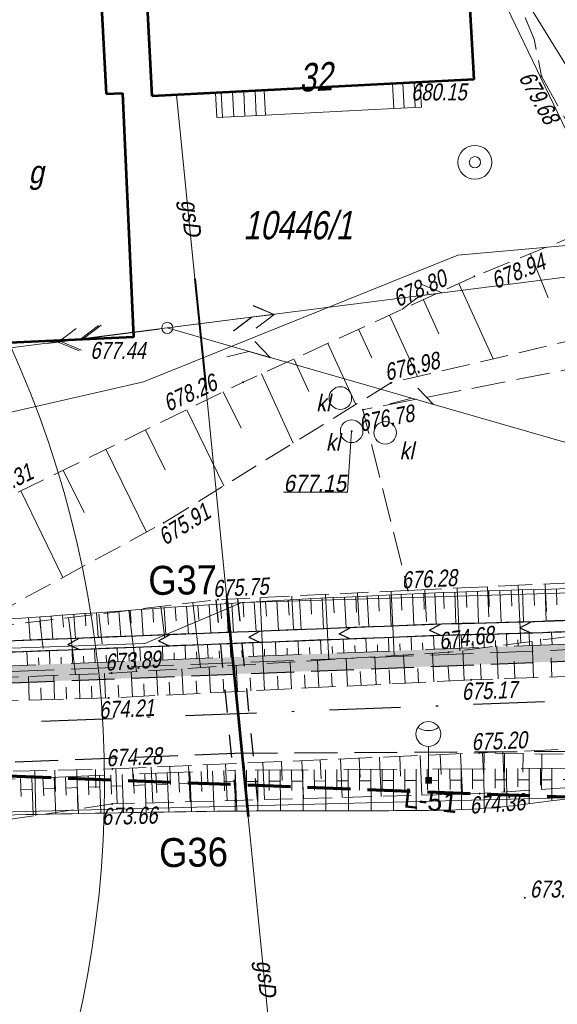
# Model space of a CAD drawing. Header units: metres. Extents: x 7168 to 12828, y 1523 to 3619.
# Tile 43 of 133: x 8718 to 8742, y 3457 to 3501. Entities that reach past the tile are written whole.
import ezdxf

# ---------------------------------------------------------------- set-up
doc = ezdxf.new("R2010")
doc.units = ezdxf.units.M
for name, pattern in [('0.5_0.5', [1, 0.5, -0.5]), ('1.5_0.5', [2, 1.5, -0.5]), ('218-500', [1, 0.5, -0.5]), ('BUBZ01-500', [1.75, 1.25, -0.5]), ('DGN Style 2', [3.921133, 2.35268, -1.568453]), ('DGN Style 3', [2.649063, 1.892188, -0.756875]), ('DGN Style 4', [6.277735, 3.136907, -1.568453, 0.003921, -1.568453]), ('KTJZ01-500', [2, 1.5, -0.5]), ('KTPL01-500', [2, 1.5, -0.5])]:
    doc.linetypes.add(name, pattern=pattern)
for name, color, linetype, lineweight in [('#gaz - przekładka', 54, 'Continuous', 53), ('1_trasa', 1, 'DGN Style 4', 30), ('211-numer działki ewidencyjnej', 7, 'Continuous', 0), ('219-działka ewidencyjna', 7, 'Continuous', 0), ('238-Punkt adresowy budynku', 250, 'Continuous', 0), ('2_krawedz jezdni', 7, 'DGN Style 3', 30), ('2_krawedz pobocza', 7, 'DGN Style 2', 13), ('2_krawedz skarpy', 7, 'Continuous', 13), ('312-budynek ewidencyjny', 7, 'Continuous', 0), ('312-oznaczenie budynku ewidencyjnego-Atr117', 7, 'Continuous', 0), ('352-schody', 7, 'Continuous', 0), ('4_korytka sciekowe', 5, 'Continuous', 13), ('8_kanał technologiczny', 30, 'Continuous', 40), ('_0', 7, 'Continuous', 0), ('BUBZ01', 4, 'Continuous', 0), ('BUBZ01_1', 4, 'Continuous', 0), ('jezdnia (powierzchnia)', 250, 'Continuous', 0), ('Kabel nn oświetleniowy', 1, 'DGN Style 2', 13), ('KTJZ01', 98, 'Continuous', 0), ('KTPL01', 250, 'Continuous', 0), ('Latarnia drogowa 1', 1, 'Continuous', 13), ('MPZP', 8, 'Continuous', 0), ('opis legenda', 6, 'Continuous', 13), ('Opisy', 1, 'Continuous', 0), ('PRZEBUDOWA SIECI', 1, 'DGN Style 2', 13), ('przewód gazowy (linia)', 250, 'Continuous', 0), ('przewód gazowy (linia)-Atr1', 250, 'Continuous', 0), ('przewód wodociągowy (linia)', 250, 'Continuous', 0), ('punkt o określonej wysokości (sieć kanalizacyjna)', 250, 'Continuous', 0), ('punkt o określonej wysokości (sieć kanalizacyjna)-Atr2', 250, 'Continuous', 0), ('RTPW02', 98, 'Continuous', 0), ('rura ochronna - przewód gazowy (linia)', 250, 'Continuous', 0), ('studnia (punkt)', 250, 'Continuous', 0), ('SUEP_B - Przewód elektroenergetyczny niskiego napięcia', 7, 'Continuous', 0), ('SUKM - Osadnik  szambo', 7, 'Continuous', 0), ('SUPE04', 1, 'Continuous', 0), ('SUPT01', 250, 'Continuous', 0), ('SUTP_B - Przewód telekomunikacyjny napowietrzny', 7, 'Continuous', 0), ('słup (punkt)', 250, 'Continuous', 0)]:
    doc.layers.add(name, color=color, linetype=linetype, lineweight=lineweight)
doc.layers.add('3_pobocze hatch', color=7, linetype='Continuous', lineweight=0, true_color=0xfffacd)
doc.styles.add('ARIAL', font='arial.ttf', dxfattribs={"width": 0.8, "height": 5})
doc.styles.add('None', font='arial.ttf', dxfattribs={"width": 0.9})
doc.styles.add('Opis 500', font='italic.shx', dxfattribs={"width": 0.75, "height": 1.2})
doc.styles.add('Opis elektryczny', font='arial.ttf', dxfattribs={"height": 0.85})
doc.styles.get("Standard").update_dxf_attribs({"font": 'arial.ttf'})
doc.linetypes.add('E2', pattern='A,4.921575,["E2",Opis 500,S=1.2,R=0,X=0,Y=-0.5],0.078425,-1.460211,5', length=11.460211)
doc.linetypes.add('SUEP_B', pattern='A,10,[2,dgnlstyle-MapaZas_2021.shx,S=0.047619,R=0,X=0,Y=0],20,[2,dgnlstyle-MapaZas_2021.shx,S=0.047619,R=0,X=0,Y=0],20,[2,dgnlstyle-MapaZas_2021.shx,S=0.047619,R=0,X=0,Y=0],5,[2,dgnlstyle-MapaZas_2021.shx,S=0.047619,R=180,X=0,Y=0],20,[2,dgnlstyle-MapaZas_2021.shx,S=0.047619,R=180,X=0,Y=0],20,[2,dgnlstyle-MapaZas_2021.shx,S=0.047619,R=180,X=0,Y=0],49930', length=50025)

# ---------------------------------------------------------------- blocks, each defined once
blk = doc.blocks.new('SM04')
at = {"color": 0, "linetype": 'Continuous', "lineweight": 13}
blk.add_circle((0, 0), 0.25, dxfattribs=at)
blk = doc.blocks.new('PW01')
at = {"linetype": 'Continuous', "lineweight": 13}
h = blk.add_hatch(color=0, dxfattribs=at)
edge = h.paths.add_edge_path()
edge.add_arc((0, 0), 0.045, 0, 360)
blk = doc.blocks.new('US13')
at = {"color": 0, "linetype": 'Continuous', "lineweight": 13}
for radius in [0.75, 0.25]:
    blk.add_circle((0, 0), radius, dxfattribs=at)
blk = doc.blocks.new('SUKM')
at = {"layer": 'SUKM - Osadnik  szambo', "color": 34, "linetype": 'Continuous', "lineweight": 13}
blk.add_circle((0, 0), 1, dxfattribs=at)
blk = doc.blocks.new('SUPT01')
at = {"layer": 'SUPT01', "color": 30, "linetype": 'Continuous', "lineweight": 13}
for p, q in [((0.39, 0.05), (0.4766, 0)), ((0.525, 0), (0.025, 0)), ((0.3766, 0), (0.29, -0.05))]:
    blk.add_line(p, q, dxfattribs=at)
blk = doc.blocks.new('SUPE04')
at = {"layer": 'SUPE04', "color": 1, "linetype": 'Continuous', "lineweight": 13}
blk.add_line((0.525, 0), (0.025, 0), dxfattribs=at)
at = {"layer": 'SUPE04', "color": 1, "linetype": 'Continuous', "lineweight": 13, "flags": 128}
blk.add_lwpolyline([(0.39, 0.05), (0.4766, 0), (0.39, -0.05)], dxfattribs=at)
blk = doc.blocks.new('RTPW02_1')
at = {"layer": 'RTPW02', "linetype": 'Continuous'}
h = blk.add_hatch(color=256, dxfattribs=at)
edge = h.paths.add_edge_path()
edge.add_arc((0, 0), 0.0045, 0, 360)
blk = doc.blocks.new('LO15')
at = {"layer": 'Latarnia drogowa 1'}
blk.add_line((0, 0), (1.5, 0), dxfattribs=at)
blk.add_circle((2.050888, 0), 0.550888, dxfattribs=at)
at = {"layer": 'Latarnia drogowa 1', "extrusion": (0, 0, -1)}
blk.add_arc((-3.020929, 0), 0.820233, 325.416533, 34.583463, dxfattribs=at)
at = {"layer": 'Latarnia drogowa 1'}
blk.add_solid([(0.150415, 0.150412), (0.150415, -0.149588), (-0.149585, 0.150412), (-0.149585, -0.149588)], dxfattribs=at)

msp = doc.modelspace()

# ---------------------------------------------------------------- hatches: boundary and pattern name
at = {"layer": '3_pobocze hatch', "true_color": 0xfffacd}
msp.add_hatch(color=7, dxfattribs=at).paths.add_polyline_path([(8685.413, 3470.882, -0.414214), (8683.077, 3473.042), (8683.039, 3474.02), (8682.29, 3473.99), (8682.328, 3473.013, 0.414209), (8685.443, 3470.132), (8685.443, 3470.132), (8742.751, 3472.37, -0.029269), (8749.973, 3472.229, 0.239394), (8754.995, 3474.305, 0.348709), (8755.089, 3476.79), (8754.248, 3477.936), (8753.643, 3477.492), (8754.484, 3476.346, -0.348709), (8754.426, 3474.793, -0.239394), (8750.031, 3472.977, 0.013861), (8746.571, 3473.151, 0.015402), (8742.722, 3473.119), (8685.913, 3470.901)])

# ---------------------------------------------------------------- linework, layer by layer
at = {"layer": '#gaz - przekładka', "linetype": '218-500', "lineweight": 30, "ltscale": 2}
for p, q in [((8727.077, 3475.072), (8728.021, 3465.489)), ((8728.033, 3475.125), (8728.982, 3465.494))]:
    msp.add_line(p, q, dxfattribs=at)
at = {"layer": '#gaz - przekładka'}
msp.add_line((8727.565, 3474.997), (8728.502, 3465.491), dxfattribs=at)
at = {"layer": '1_trasa'}
msp.add_line((8649.305, 3466.97), (8742.819, 3470.621), dxfattribs=at)
at = {"layer": '219-działka ewidencyjna', "color": 3, "linetype": 'Continuous', "lineweight": 13, "true_color": 0x00ff00, "flags": 128}
for points in [[(8743.318, 3494.283), (8738.088, 3505.183)], [(8748.868, 3488.503), (8740.378, 3502.273)], [(8728.228, 3474.953), (8754.808, 3475.733)], [(8723.928, 3473.143), (8728.228, 3474.953)], [(8711.308, 3472.693), (8723.928, 3473.143)], [(8755.178, 3466.633), (8711.138, 3465.513)]]:
    msp.add_lwpolyline(points, dxfattribs=at)
at = {"layer": '2_krawedz jezdni'}
for p, q in [((8649.231, 3468.718), (8742.751, 3472.37)), ((8649.38, 3465.221), (8727.907, 3468.288)), ((8727.907, 3468.288), (8742.907, 3468.373))]:
    msp.add_line(p, q, dxfattribs=at)
at = {"layer": '2_krawedz pobocza'}
for p, q in [((8685.413, 3470.882), (8742.722, 3473.119)), ((8711.936, 3466.913), (8727.924, 3467.538)), ((8742.924, 3467.623), (8727.924, 3467.538))]:
    msp.add_line(p, q, dxfattribs=at)
at = {"layer": '2_krawedz skarpy'}
for p, q in [((8685.87, 3472), (8737.068, 3473.999)), ((8685.89, 3471.501), (8737.084, 3473.5))]:
    msp.add_line(p, q, dxfattribs=at)
for points in [[(8746.406, 3475.652), (8738.126, 3475.518), (8724.645, 3474.778), (8717.165, 3474.105), (8713.161, 3474.145), (8701.666, 3473.798), (8694.194, 3472.933), (8685.847, 3472.6)], [(8764.235, 3464.38), (8761.71, 3464.38), (8758.786, 3465.419), (8755.718, 3466.164), (8752.428, 3466.395), (8745.413, 3466.613), (8741.092, 3466.088), (8738.169, 3465.669), (8727.704, 3465.825), (8714.752, 3465.452), (8711.319, 3465.507)]]:
    msp.add_open_spline(points, degree=3, dxfattribs=at)
for points, knots in [([(8746.496, 3474.365), (8745.774, 3474.314), (8745.041, 3474.27), (8743.784, 3474.207), (8743.314, 3474.186), (8742.306, 3474.146), (8741.768, 3474.127), (8740.02, 3474.071), (8738.676, 3474.036), (8737.068, 3473.999)], [0, 0, 0, 0, 0.311483, 0.311483, 0.483612, 0.483612, 0.655741, 0.655741, 1, 1, 1, 1]), ([(8746.531, 3473.866), (8745.806, 3473.815), (8745.069, 3473.77), (8743.807, 3473.708), (8743.335, 3473.687), (8742.324, 3473.647), (8741.785, 3473.628), (8740.034, 3473.572), (8738.689, 3473.536), (8737.08, 3473.5)], [0, 0, 0, 0, 0.311424, 0.311424, 0.483568, 0.483568, 0.655712, 0.655712, 1, 1, 1, 1])]:
    msp.add_open_spline(points, degree=3, knots=knots, dxfattribs=at)
at = {"layer": '312-budynek ewidencyjny', "color": 250, "linetype": 'Continuous', "lineweight": 53, "flags": 128}
for points in [[(8721.808, 3505.203), (8722.218, 3497.463)], [(8738.088, 3505.183), (8738.478, 3498.093)], [(8724.258, 3497.353), (8723.888, 3504.503)], [(8738.478, 3498.093), (8724.258, 3497.353)], [(8722.218, 3497.463), (8722.948, 3497.493)], [(8722.948, 3497.493), (8723.438, 3486.693)], [(8723.438, 3486.693), (8713.728, 3486.253)]]:
    msp.add_lwpolyline(points, dxfattribs=at)
at = {"layer": '352-schody', "color": 250, "linetype": 'Continuous', "lineweight": 13, "flags": 128}
for points in [[(8729.208, 3497.613), (8734.888, 3497.913), (8734.948, 3496.813), (8729.268, 3496.523), (8729.208, 3497.613)], [(8729.208, 3497.613), (8734.888, 3497.913), (8734.948, 3496.813), (8729.268, 3496.523), (8729.208, 3497.613)], [(8734.888, 3497.913), (8736.088, 3497.973), (8736.168, 3496.873), (8734.948, 3496.813), (8734.888, 3497.913)], [(8734.888, 3497.913), (8736.088, 3497.973), (8736.168, 3496.873), (8734.948, 3496.813), (8734.888, 3497.913)], [(8727.058, 3497.503), (8729.208, 3497.613), (8729.268, 3496.523), (8727.118, 3496.413), (8727.058, 3497.503)], [(8727.058, 3497.503), (8729.208, 3497.613), (8729.268, 3496.523), (8727.118, 3496.413), (8727.058, 3497.503)]]:
    msp.add_lwpolyline(points, close=True, dxfattribs=at)
for points in [[(8735.339, 3497.936), (8735.394, 3496.835)], [(8735.838, 3497.961), (8735.893, 3496.859)], [(8727.363, 3496.426), (8727.308, 3497.516)], [(8727.863, 3496.451), (8727.807, 3497.541)], [(8728.362, 3496.477), (8728.306, 3497.567)], [(8728.861, 3496.502), (8728.806, 3497.592)]]:
    msp.add_lwpolyline(points, dxfattribs=at)
at = {"layer": '4_korytka sciekowe', "linetype": 'Continuous', "lineweight": 30}
for p, q in [((8733.515, 3473.861), (8732.515, 3473.822)), ((8734.514, 3473.9), (8733.515, 3473.861)), ((8735.513, 3473.939), (8734.514, 3473.9)), ((8736.512, 3473.978), (8735.513, 3473.939)), ((8737.064, 3473.999), (8736.512, 3473.978)), ((8736.522, 3473.728), (8737.012, 3473.997)), ((8737.504, 3474.01), (8737.068, 3473.999)), ((8740.52, 3473.838), (8741.013, 3474.103)), ((8722.523, 3473.431), (8721.524, 3473.392)), ((8723.522, 3473.471), (8722.523, 3473.431)), ((8724.521, 3473.51), (8723.522, 3473.471)), ((8725.521, 3473.549), (8724.521, 3473.51)), ((8724.531, 3473.26), (8725.021, 3473.529)), ((8726.52, 3473.588), (8725.521, 3473.549)), ((8727.519, 3473.627), (8726.52, 3473.588)), ((8728.518, 3473.666), (8727.519, 3473.627)), ((8729.518, 3473.705), (8728.518, 3473.666)), ((8728.528, 3473.416), (8729.018, 3473.685)), ((8730.517, 3473.744), (8729.518, 3473.705)), ((8731.516, 3473.783), (8730.517, 3473.744)), ((8732.515, 3473.822), (8731.516, 3473.783)), ((8732.525, 3473.572), (8733.015, 3473.841)), ((8732.525, 3473.572), (8733.034, 3473.342)), ((8735.532, 3473.439), (8734.533, 3473.4)), ((8736.532, 3473.478), (8735.532, 3473.439)), ((8736.522, 3473.728), (8737.031, 3473.498)), ((8737.084, 3473.5), (8736.532, 3473.478)), ((8737.539, 3473.51), (8737.08, 3473.5)), ((8740.52, 3473.838), (8741.028, 3473.603)), ((8718.526, 3473.275), (8717.527, 3473.236)), ((8719.525, 3473.314), (8718.526, 3473.275)), ((8720.524, 3473.353), (8719.525, 3473.314)), ((8721.524, 3473.392), (8720.524, 3473.353)), ((8720.534, 3473.104), (8721.024, 3473.373)), ((8720.534, 3473.104), (8721.044, 3472.873)), ((8724.541, 3473.01), (8723.542, 3472.971)), ((8724.531, 3473.26), (8725.04, 3473.029)), ((8725.54, 3473.049), (8724.541, 3473.01)), ((8726.539, 3473.088), (8725.54, 3473.049)), ((8727.539, 3473.127), (8726.539, 3473.088)), ((8728.538, 3473.166), (8727.539, 3473.127)), ((8728.528, 3473.416), (8729.037, 3473.185)), ((8729.537, 3473.205), (8728.538, 3473.166)), ((8730.536, 3473.244), (8729.537, 3473.205)), ((8731.536, 3473.283), (8730.536, 3473.244)), ((8732.535, 3473.322), (8731.536, 3473.283)), ((8733.534, 3473.361), (8732.535, 3473.322)), ((8734.533, 3473.4), (8733.534, 3473.361)), ((8718.545, 3472.776), (8717.546, 3472.737)), ((8719.545, 3472.815), (8718.545, 3472.776)), ((8720.544, 3472.854), (8719.545, 3472.815)), ((8721.543, 3472.893), (8720.544, 3472.854)), ((8722.542, 3472.932), (8721.543, 3472.893)), ((8723.542, 3472.971), (8722.542, 3472.932))]:
    msp.add_line(p, q, dxfattribs=at)
at = {"layer": '4_korytka sciekowe', "linetype": 'Continuous', "lineweight": 30, "flags": 128}
for points in [[(8738.504, 3474.034), (8738.389, 3474.031), (8737.962, 3474.02), (8737.671, 3474.013), (8737.504, 3474.01)], [(8739.503, 3474.059), (8739.004, 3474.046), (8738.504, 3474.034)], [(8740.503, 3474.088), (8740.423, 3474.085), (8739.875, 3474.07), (8739.591, 3474.062), (8739.503, 3474.059)], [(8741.503, 3474.119), (8741.074, 3474.105), (8740.688, 3474.093), (8740.503, 3474.088)], [(8742.502, 3474.154), (8742.499, 3474.154), (8742.349, 3474.149), (8742.044, 3474.138), (8741.73, 3474.127), (8741.515, 3474.119), (8741.503, 3474.119)], [(8738.539, 3473.534), (8738.401, 3473.531), (8737.974, 3473.52), (8737.682, 3473.513), (8737.539, 3473.51)], [(8739.538, 3473.56), (8739.017, 3473.546), (8738.539, 3473.534)], [(8740.538, 3473.588), (8740.437, 3473.585), (8739.889, 3473.57), (8739.605, 3473.562), (8739.538, 3473.56)], [(8741.537, 3473.62), (8741.532, 3473.62), (8741.09, 3473.605), (8740.703, 3473.593), (8740.538, 3473.588)], [(8742.537, 3473.655), (8742.518, 3473.655), (8742.368, 3473.649), (8742.061, 3473.638), (8741.747, 3473.627), (8741.537, 3473.62)]]:
    msp.add_lwpolyline(points, dxfattribs=at)
at = {"layer": '8_kanał technologiczny', "color": 30, "linetype": 'DGN Style 3', "lineweight": 13}
msp.add_line((8649.209, 3469.218), (8742.732, 3472.87), dxfattribs=at)
at = {"layer": '_0', "color": 7, "linetype": 'Continuous', "lineweight": 13}
for p, q in [((8732.302, 3474.492), (8732.267, 3475.17)), ((8732.767, 3475.194), (8732.835, 3473.834)), ((8733.3, 3474.536), (8733.266, 3475.218)), ((8733.765, 3475.242), (8733.831, 3473.873)), ((8734.297, 3474.58), (8734.265, 3475.267)), ((8734.764, 3475.291), (8734.83, 3473.912)), ((8735.295, 3474.623), (8735.264, 3475.314)), ((8735.763, 3475.334), (8735.823, 3473.951)), ((8736.292, 3474.662), (8736.263, 3475.354)), ((8736.763, 3475.374), (8736.819, 3473.99)), ((8737.166, 3474.697), (8737.139, 3475.392)), ((8737.639, 3475.41), (8737.692, 3474.016)), ((8738.164, 3474.728), (8738.138, 3475.428)), ((8738.638, 3475.446), (8738.688, 3474.042)), ((8739.162, 3474.759), (8739.138, 3475.463)), ((8739.637, 3475.481), (8739.684, 3474.069)), ((8740.161, 3474.791), (8740.137, 3475.499)), ((8740.637, 3475.516), (8740.681, 3474.095)), ((8741.158, 3474.819), (8741.137, 3475.529)), ((8741.636, 3475.542), (8741.676, 3474.126)), ((8742.155, 3474.849), (8742.136, 3475.555)), ((8725.321, 3474.146), (8725.28, 3474.751)), ((8725.779, 3474.784), (8725.86, 3473.562)), ((8726.319, 3474.199), (8726.278, 3474.818)), ((8726.776, 3474.851), (8726.858, 3473.601)), ((8727.316, 3474.251), (8727.276, 3474.881)), ((8727.775, 3474.912), (8727.854, 3473.64)), ((8728.313, 3474.301), (8728.274, 3474.942)), ((8728.773, 3474.972), (8728.85, 3473.679)), ((8729.31, 3474.35), (8729.272, 3475.003)), ((8729.771, 3475.033), (8729.85, 3473.718)), ((8730.308, 3474.4), (8730.27, 3475.062)), ((8730.769, 3475.09), (8730.843, 3473.756)), ((8731.305, 3474.446), (8731.269, 3475.117)), ((8731.768, 3475.144), (8731.84, 3473.795)), ((8718.796, 3474.293), (8718.864, 3473.289)), ((8719.331, 3473.817), (8719.295, 3474.326)), ((8719.794, 3474.359), (8719.865, 3473.328)), ((8720.331, 3473.871), (8720.293, 3474.395)), ((8720.791, 3474.431), (8720.87, 3473.367)), ((8721.33, 3473.927), (8721.29, 3474.467)), ((8721.789, 3474.504), (8721.869, 3473.406)), ((8722.328, 3473.983), (8722.287, 3474.54)), ((8722.786, 3474.576), (8722.868, 3473.445)), ((8723.326, 3474.039), (8723.285, 3474.613)), ((8723.783, 3474.649), (8723.866, 3473.484)), ((8724.323, 3474.093), (8724.282, 3474.684)), ((8724.781, 3474.717), (8724.863, 3473.523)), ((8735.727, 3472.846), (8735.704, 3473.446)), ((8736.726, 3472.885), (8736.703, 3473.485)), ((8737.945, 3472.933), (8737.922, 3473.522)), ((8738.944, 3472.972), (8738.921, 3473.548)), ((8739.943, 3473.011), (8739.921, 3473.575)), ((8740.942, 3473.05), (8740.921, 3473.601)), ((8741.941, 3473.089), (8741.92, 3473.634)), ((8724.736, 3472.417), (8724.712, 3473.017)), ((8725.735, 3472.456), (8725.711, 3473.056)), ((8726.734, 3472.495), (8726.711, 3473.095)), ((8727.733, 3472.534), (8727.71, 3473.134)), ((8728.732, 3472.573), (8728.709, 3473.173)), ((8729.732, 3472.612), (8729.708, 3473.212)), ((8730.731, 3472.651), (8730.708, 3473.251)), ((8731.73, 3472.69), (8731.707, 3473.29)), ((8732.218, 3473.009), (8732.23, 3472.71)), ((8732.729, 3472.729), (8732.706, 3473.329)), ((8733.217, 3473.048), (8733.229, 3472.749)), ((8733.729, 3472.768), (8733.705, 3473.368)), ((8734.217, 3473.087), (8734.228, 3472.788)), ((8734.728, 3472.807), (8734.704, 3473.407)), ((8735.216, 3473.126), (8735.228, 3472.827)), ((8736.215, 3473.166), (8736.227, 3472.866)), ((8737.433, 3473.211), (8737.445, 3472.913)), ((8738.433, 3473.244), (8738.444, 3472.952)), ((8739.432, 3473.276), (8739.443, 3472.991)), ((8740.432, 3473.309), (8740.443, 3473.03)), ((8741.431, 3473.343), (8741.442, 3473.069)), ((8718.74, 3472.183), (8718.717, 3472.783)), ((8719.739, 3472.222), (8719.716, 3472.822)), ((8720.739, 3472.261), (8720.715, 3472.861)), ((8721.226, 3472.58), (8721.238, 3472.28)), ((8721.738, 3472.3), (8721.714, 3472.9)), ((8722.226, 3472.619), (8722.237, 3472.32)), ((8722.737, 3472.339), (8722.714, 3472.939)), ((8723.225, 3472.658), (8723.237, 3472.359)), ((8723.736, 3472.378), (8723.713, 3472.978)), ((8724.224, 3472.697), (8724.236, 3472.398)), ((8725.223, 3472.736), (8725.235, 3472.437)), ((8726.223, 3472.775), (8726.234, 3472.476)), ((8727.222, 3472.814), (8727.234, 3472.515)), ((8728.221, 3472.853), (8728.233, 3472.554)), ((8729.22, 3472.892), (8729.232, 3472.593)), ((8730.22, 3472.931), (8730.231, 3472.632)), ((8731.219, 3472.97), (8731.231, 3472.671)), ((8719.228, 3472.502), (8719.24, 3472.202)), ((8720.227, 3472.541), (8720.239, 3472.241))]:
    msp.add_line(p, q, dxfattribs=at)
at = {"layer": '_0', "color": 7, "linetype": 'Continuous', "lineweight": 0}
for p, q in [((8722.461, 3466.482), (8722.428, 3467.323)), ((8722.928, 3467.343), (8722.994, 3465.649)), ((8723.461, 3466.51), (8723.427, 3467.362)), ((8723.927, 3467.382), (8723.994, 3465.667)), ((8724.46, 3466.538), (8724.427, 3467.401)), ((8724.926, 3467.421), (8724.994, 3465.685)), ((8725.46, 3466.567), (8725.426, 3467.44)), ((8725.925, 3467.46), (8725.994, 3465.702)), ((8726.46, 3466.594), (8726.425, 3467.479)), ((8726.925, 3467.499), (8726.994, 3465.713)), ((8727.459, 3466.618), (8727.424, 3467.518)), ((8727.924, 3467.538), (8727.995, 3465.723)), ((8727.924, 3467.538), (8727.995, 3465.723)), ((8727.924, 3467.538), (8727.934, 3465.722)), ((8728.429, 3466.634), (8728.424, 3467.541)), ((8728.924, 3467.543), (8728.934, 3465.732)), ((8729.429, 3466.641), (8729.424, 3467.546)), ((8729.924, 3467.549), (8729.934, 3465.737)), ((8730.429, 3466.645), (8730.424, 3467.552)), ((8730.924, 3467.555), (8730.934, 3465.739)), ((8731.429, 3466.649), (8731.424, 3467.558)), ((8731.924, 3467.56), (8731.934, 3465.741)), ((8732.429, 3466.652), (8732.424, 3467.563)), ((8732.924, 3467.566), (8732.934, 3465.743)), ((8733.429, 3466.656), (8733.424, 3467.569)), ((8733.924, 3467.572), (8733.934, 3465.744)), ((8734.429, 3466.66), (8734.424, 3467.575)), ((8734.924, 3467.578), (8734.934, 3465.748)), ((8735.429, 3466.665), (8735.424, 3467.58)), ((8735.924, 3467.583), (8735.934, 3465.753)), ((8736.429, 3466.672), (8736.424, 3467.586)), ((8736.924, 3467.589), (8736.934, 3465.765)), ((8737.429, 3466.685), (8737.424, 3467.592)), ((8737.924, 3467.595), (8737.934, 3465.798)), ((8738.429, 3466.709), (8738.424, 3467.597)), ((8738.924, 3467.6), (8738.934, 3465.85)), ((8739.429, 3466.747), (8739.424, 3467.603)), ((8739.924, 3467.606), (8739.933, 3465.936)), ((8740.429, 3466.801), (8740.424, 3467.609)), ((8740.924, 3467.612), (8740.933, 3466.056)), ((8741.428, 3466.867), (8741.424, 3467.615)), ((8741.924, 3467.617), (8741.932, 3466.18)), ((8718.462, 3466.369), (8718.431, 3467.167)), ((8718.931, 3467.187), (8718.994, 3465.579)), ((8719.462, 3466.397), (8719.43, 3467.206)), ((8719.93, 3467.226), (8719.994, 3465.597)), ((8720.462, 3466.425), (8720.43, 3467.245)), ((8720.929, 3467.265), (8720.994, 3465.614)), ((8721.461, 3466.454), (8721.429, 3467.284)), ((8721.929, 3467.304), (8721.994, 3465.632))]:
    msp.add_line(p, q, dxfattribs=at)
at = {"layer": 'BUBZ01', "linetype": 'BUBZ01-500', "lineweight": 13}
for p, q in [((8749.428, 3468.143), (8738.718, 3468.303)), ((8722.488, 3466.043), (8709.348, 3464.063))]:
    msp.add_line(p, q, dxfattribs=at)
at = {"layer": 'BUBZ01', "linetype": 'BUBZ01-500', "lineweight": 13, "flags": 128}
for points in [[(8744.818, 3492.223), (8742.428, 3490.973), (8738.498, 3489.383), (8728.278, 3484.703), (8717.298, 3479.333), (8700.088, 3478.493), (8690.948, 3487.563), (8676.298, 3486.953), (8663.968, 3485.473)], [(8757.178, 3472.633), (8752.738, 3477.043), (8746.578, 3486.043), (8745.668, 3487.233), (8734.818, 3484.673)], [(8734.818, 3484.673), (8724.768, 3478.483), (8716.028, 3473.743), (8703.098, 3472.713), (8696.388, 3473.533), (8689.388, 3478.883), (8679.108, 3479.643)], [(8735.568, 3475.493), (8727.168, 3475.083), (8716.028, 3473.743), (8703.098, 3472.713), (8682.148, 3472.483)], [(8682.108, 3471.133), (8710.098, 3471.323), (8722.468, 3471.833), (8737.358, 3472.753), (8749.028, 3474.283)], [(8764.428, 3462.833), (8759.668, 3465.823), (8755.578, 3466.913), (8749.468, 3467.233), (8738.738, 3466.503), (8722.488, 3466.043)]]:
    msp.add_lwpolyline(points, dxfattribs=at)
at = {"layer": 'BUBZ01_1', "linetype": 'Continuous', "lineweight": 13}
for p, q in [((8741.767, 3488.442), (8740.98, 3490.387)), ((8739.342, 3485.74), (8737.817, 3489.071)), ((8736.94, 3486.845), (8736.25, 3488.353)), ((8735.995, 3484.95), (8734.751, 3487.667)), ((8733.969, 3485.775), (8733.388, 3487.043)), ((8733.263, 3483.715), (8732.025, 3486.419)), ((8731.188, 3484.288), (8730.527, 3485.732)), ((8730.499, 3482.012), (8729.096, 3485.077)), ((8728.186, 3482.672), (8727.402, 3484.274)), ((8727.43, 3480.122), (8725.786, 3483.484)), ((8724.832, 3480.825), (8723.967, 3482.594)), ((8724.009, 3478.071), (8722.216, 3481.737)), ((8721.245, 3478.942), (8720.329, 3480.815)), ((8720.314, 3476.067), (8718.443, 3479.893)), ((8739.151, 3474.326), (8739.089, 3475.656)), ((8740.555, 3473.172), (8740.437, 3475.718)), ((8741.693, 3474.551), (8741.636, 3475.773)), ((8729.169, 3472.247), (8729.027, 3475.173)), ((8730.51, 3473.788), (8730.439, 3475.242)), ((8732.067, 3472.426), (8731.926, 3475.315)), ((8733.408, 3473.948), (8733.338, 3475.384)), ((8734.964, 3472.605), (8734.825, 3475.456)), ((8736.383, 3474.112), (8736.317, 3475.527)), ((8737.869, 3472.819), (8737.741, 3475.593)), ((8724.811, 3473.383), (8724.643, 3474.779)), ((8726.4, 3472.075), (8726.054, 3474.949)), ((8727.612, 3473.628), (8727.54, 3475.101)), ((8722.053, 3473.135), (8721.895, 3474.448)), ((8723.558, 3471.9), (8723.232, 3474.609)), ((8719.442, 3472.925), (8719.296, 3474.136)), ((8720.862, 3471.766), (8720.558, 3474.287)), ((8739.498, 3473.033), (8739.551, 3471.576)), ((8741.058, 3473.238), (8741.117, 3471.633)), ((8734.105, 3472.551), (8734.166, 3471.323)), ((8735.377, 3472.63), (8735.439, 3471.387)), ((8736.648, 3472.709), (8736.711, 3471.45)), ((8737.993, 3472.836), (8738.059, 3471.518)), ((8727.97, 3472.172), (8728.027, 3471.017)), ((8729.167, 3472.246), (8729.225, 3471.076)), ((8730.364, 3472.32), (8730.423, 3471.136)), ((8731.561, 3472.394), (8731.621, 3471.196)), ((8732.833, 3472.473), (8732.893, 3471.26)), ((8737.353, 3472.117), (8737.385, 3471.484)), ((8738.78, 3472.242), (8738.805, 3471.549)), ((8740.269, 3472.367), (8740.297, 3471.603)), ((8741.906, 3472.504), (8741.937, 3471.663)), ((8718.792, 3471.681), (8718.822, 3470.632)), ((8719.914, 3471.727), (8719.944, 3470.664)), ((8721.036, 3471.773), (8721.066, 3470.696)), ((8722.157, 3471.82), (8722.188, 3470.728)), ((8723.331, 3471.886), (8723.386, 3470.785)), ((8724.453, 3471.955), (8724.509, 3470.841)), ((8725.576, 3472.025), (8725.632, 3470.897)), ((8726.773, 3472.098), (8726.83, 3470.957)), ((8729.795, 3471.695), (8729.824, 3471.106)), ((8730.992, 3471.762), (8731.022, 3471.166)), ((8732.19, 3471.829), (8732.22, 3471.226)), ((8733.462, 3471.9), (8733.492, 3471.29)), ((8734.734, 3471.971), (8734.765, 3471.353)), ((8736.006, 3472.042), (8736.037, 3471.417)), ((8721.574, 3471.253), (8721.59, 3470.711)), ((8722.76, 3471.302), (8722.787, 3470.755)), ((8723.883, 3471.365), (8723.91, 3470.811)), ((8725.005, 3471.427), (8725.033, 3470.867)), ((8726.203, 3471.494), (8726.231, 3470.927)), ((8727.4, 3471.561), (8727.429, 3470.987)), ((8728.597, 3471.628), (8728.626, 3471.047)), ((8719.33, 3471.175), (8719.345, 3470.647)), ((8720.452, 3471.214), (8720.468, 3470.679)), ((8737.038, 3467.341), (8736.999, 3468.227)), ((8737.974, 3466.481), (8737.896, 3468.267)), ((8738.904, 3467.412), (8738.867, 3468.309)), ((8738.929, 3467.407), (8738.943, 3468.299)), ((8739.837, 3466.577), (8739.764, 3468.346)), ((8739.816, 3466.576), (8739.842, 3468.286)), ((8740.653, 3467.453), (8740.665, 3468.273)), ((8741.466, 3466.688), (8741.489, 3468.261)), ((8726.719, 3466.97), (8726.684, 3467.776)), ((8727.577, 3466.187), (8727.506, 3467.812)), ((8728.364, 3467.029), (8728.328, 3467.848)), ((8729.223, 3466.233), (8729.151, 3467.884)), ((8730.009, 3467.088), (8729.973, 3467.92)), ((8730.943, 3466.282), (8730.87, 3467.959)), ((8731.729, 3467.15), (8731.692, 3467.995)), ((8732.663, 3466.331), (8732.589, 3468.034)), ((8733.449, 3467.212), (8733.411, 3468.07)), ((8734.384, 3466.379), (8734.308, 3468.109)), ((8735.243, 3467.277), (8735.205, 3468.149)), ((8736.179, 3466.43), (8736.102, 3468.188)), ((8719.113, 3465.534), (8719.065, 3467.509)), ((8719.983, 3466.6), (8719.96, 3467.531)), ((8720.973, 3465.814), (8720.931, 3467.555)), ((8721.772, 3466.756), (8721.752, 3467.574)), ((8722.715, 3466.049), (8722.648, 3467.599)), ((8723.429, 3466.851), (8723.395, 3467.632)), ((8724.286, 3466.093), (8724.217, 3467.668)), ((8725.074, 3466.91), (8725.04, 3467.704)), ((8725.932, 3466.14), (8725.862, 3467.74))]:
    msp.add_line(p, q, dxfattribs=at)
at = {"layer": 'jezdnia (powierzchnia)', "color": 250, "linetype": '1.5_0.5', "lineweight": 13, "flags": 128}
msp.add_lwpolyline([(8748.218, 3493.693), (8744.838, 3499.993), (8737.658, 3514.983), (8734.818, 3514.473), (8736.048, 3511.053), (8735.378, 3510.273), (8730.818, 3509.813), (8711.808, 3509.213), (8711.848, 3506.293), (8730.088, 3506.933), (8736.098, 3506.603), (8738.248, 3505.763), (8739.088, 3504.833), (8741.148, 3499.883), (8741.468, 3498.243)], dxfattribs=at)
at = {"layer": 'Kabel nn oświetleniowy', "linetype": '0.5_0.5'}
for p, q in [((8727.935, 3467.038), (8649.433, 3463.973)), ((8742.935, 3467.123), (8727.935, 3467.038))]:
    msp.add_line(p, q, dxfattribs=at)
at = {"layer": 'KTJZ01', "linetype": 'KTJZ01-500'}
for points in [[(8741.468, 3498.243), (8744.818, 3492.223), (8748.488, 3487.173), (8754.078, 3478.203), (8756.858, 3473.843), (8757.178, 3472.633), (8756.288, 3471.923), (8751.788, 3471.983)], [(8751.788, 3471.983), (8749.318, 3471.933), (8738.358, 3471.533), (8722.338, 3470.733), (8710.068, 3470.383), (8682.168, 3469.893), (8678.808, 3469.843), (8666.568, 3469.273), (8655.098, 3468.563), (8634.548, 3468.243)], [(8682.488, 3466.983), (8698.608, 3467.213), (8704.348, 3467.273), (8710.108, 3467.293), (8722.498, 3467.593), (8738.718, 3468.303), (8749.398, 3468.743), (8755.788, 3468.663), (8759.668, 3468.033), (8763.258, 3466.833), (8765.518, 3465.653), (8773.228, 3461.133)]]:
    msp.add_lwpolyline(points, dxfattribs=at)
at = {"layer": 'KTPL01', "color": 250, "linetype": 'KTPL01-500', "lineweight": 13, "flags": 128}
for points in [[(8757.178, 3472.633), (8752.738, 3477.043), (8746.578, 3486.043), (8733.578, 3483.483), (8735.568, 3475.493)], [(8735.568, 3475.493), (8748.528, 3476.093), (8751.788, 3471.983)]]:
    msp.add_lwpolyline(points, dxfattribs=at)
at = {"layer": 'MPZP', "linetype": 'DGN Style 3', "lineweight": 70}
msp.add_line((8759.494, 3465.695), (8653.688, 3469.703), dxfattribs=at)
at = {"layer": 'PRZEBUDOWA SIECI', "color": 6, "linetype": 'E2', "lineweight": 13}
msp.add_circle((8674.899, 3466.892), 47.254, dxfattribs=at)
at = {"layer": 'przewód gazowy (linia)', "color": 30, "linetype": 'Continuous', "lineweight": 13, "flags": 128}
msp.add_lwpolyline([(8730.208, 3448.313), (8728.298, 3467.543), (8727.538, 3475.273), (8726.638, 3484.353), (8726.148, 3489.273), (8725.338, 3497.413)], dxfattribs=at)
at = {"layer": 'przewód wodociągowy (linia)', "color": 5, "linetype": 'Continuous', "lineweight": 13, "flags": 128}
msp.add_lwpolyline([(8694.718, 3490.383), (8711.238, 3481.823), (8723.878, 3484.713), (8737.778, 3490.323), (8762.578, 3492.543), (8775.318, 3494.463), (8787.848, 3495.863)], dxfattribs=at)
at = {"layer": 'punkt o określonej wysokości (sieć kanalizacyjna)-Atr2', "color": 250, "flags": 128}
msp.add_lwpolyline([(8733.078, 3482.533), (8732.888, 3479.843), (8730.066, 3479.843)], dxfattribs=at)
at = {"layer": 'rura ochronna - przewód gazowy (linia)', "color": 30, "linetype": 'Continuous', "lineweight": 40, "flags": 128}
for points in [[(8726.148, 3489.273), (8726.638, 3484.353)], [(8727.538, 3475.273), (8728.298, 3467.543)]]:
    msp.add_lwpolyline(points, dxfattribs=at)
at = {"layer": 'SUEP_B - Przewód elektroenergetyczny niskiego napięcia', "color": 1, "linetype": 'SUEP_B', "lineweight": 13, "ltscale": 0.5, "flags": 128}
for points in [[(8773.598, 3490.593), (8761.048, 3491.713), (8724.928, 3487.103)], [(8657.878, 3478.373), (8689.598, 3482.593), (8724.928, 3487.103)]]:
    msp.add_lwpolyline(points, dxfattribs=at)
at = {"layer": 'SUTP_B - Przewód telekomunikacyjny napowietrzny', "color": 30, "linetype": 'Continuous', "lineweight": 13, "flags": 128}
for points in [[(8799.278, 3450.413), (8761.048, 3491.713), (8724.928, 3487.103)], [(8735.292, 3487.921), (8736.088, 3488.527), (8737.08, 3488.653), (8736.157, 3489.04)], [(8727.853, 3486.971), (8728.648, 3487.577), (8729.64, 3487.704), (8728.718, 3488.09)], [(8658.668, 3479.873), (8689.598, 3482.593), (8724.928, 3487.103)], [(8722.004, 3487.234), (8721.208, 3486.628), (8720.216, 3486.501), (8721.139, 3486.115)], [(8724.928, 3487.103), (8761.208, 3476.663), (8799.278, 3450.413)], [(8727.562, 3485.824), (8728.532, 3486.065), (8729.493, 3485.789), (8728.799, 3486.509)], [(8734.769, 3483.75), (8735.739, 3483.991), (8736.7, 3483.715), (8736.006, 3484.435)]]:
    msp.add_lwpolyline(points, dxfattribs=at)

# ---------------------------------------------------------------- block references
at = {"layer": 'Latarnia drogowa 1', "rotation": 90.32629306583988}
msp.add_blockref('LO15', (8736.481, 3467.086), dxfattribs=at)
at = {"layer": 'punkt o określonej wysokości (sieć kanalizacyjna)', "color": 34, "linetype": 'Continuous', "lineweight": 0}
msp.add_blockref('PW01', (8733.078, 3482.533), dxfattribs=at)
at = {"layer": 'RTPW02', "linetype": 'Continuous', "xscale": 10, "yscale": 10, "zscale": 10}
for p in [(8741.468, 3498.243), (8738.498, 3498.143), (8738.498, 3489.383), (8723.428, 3486.693), (8728.278, 3484.703), (8734.818, 3484.673), (8733.578, 3483.483), (8724.768, 3478.483), (8735.568, 3475.493), (8727.168, 3475.083), (8737.358, 3472.753), (8722.468, 3471.833), (8738.358, 3471.533), (8722.338, 3470.733), (8738.718, 3468.303), (8722.498, 3467.593), (8738.738, 3466.503), (8722.488, 3466.043), (8740.738, 3461.893)]:
    msp.add_blockref('RTPW02_1', p, dxfattribs=at)
at = {"layer": 'studnia (punkt)', "color": 5, "linetype": 'Continuous', "lineweight": 13}
msp.add_blockref('US13', (8738.528, 3494.433), dxfattribs=at)
at = {"layer": 'SUKM - Osadnik  szambo', "color": 34, "linetype": 'Continuous', "lineweight": 13, "xscale": 0.5, "yscale": 0.5, "zscale": 0.5}
for p in [(8732.578, 3484.003), (8733.078, 3482.533), (8734.558, 3482.463)]:
    msp.add_blockref('SUKM', p, dxfattribs=at)
at = {"layer": 'SUPE04', "color": 1, "linetype": 'Continuous', "lineweight": 13, "xscale": 10, "yscale": 10, "zscale": 10}
for p, rotation in [((8724.928, 3487.103), 7.274340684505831), ((8724.828, 3487.083), 187.2630878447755)]:
    msp.add_blockref('SUPE04', p, dxfattribs=dict(at, rotation=rotation))
at = {"layer": 'SUPT01', "color": 30, "linetype": 'Continuous', "lineweight": 13, "xscale": 10, "yscale": 10, "zscale": 10}
for p, rotation in [((8724.928, 3487.103), 7.274340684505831), ((8724.828, 3487.083), 187.2630878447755)]:
    msp.add_blockref('SUPT01', p, dxfattribs=dict(at, rotation=rotation))
at = {"layer": 'słup (punkt)', "color": 250, "linetype": 'Continuous', "lineweight": 13}
msp.add_blockref('SM04', (8724.928, 3487.103), dxfattribs=at)

# ---------------------------------------------------------------- texts
at = {"layer": '211-numer działki ewidencyjnej', "color": 3, "linetype": 'Continuous', "lineweight": 13, "true_color": 0x00ff00, "insert": (8728.283, 3492.277), "char_height": 1.25, "attachment_point": 1, "line_spacing_factor": 0.6}
msp.add_mtext('\\FKRENTZ_1250;\\Q12;\\H1x;\\W0.8;10446/1', dxfattribs=at)
at = {"layer": '238-Punkt adresowy budynku', "color": 250, "linetype": 'Continuous', "lineweight": 30, "insert": (8731.514, 3497.57), "char_height": 1.25, "attachment_point": 8, "rotation": 2.974, "line_spacing_factor": 0.6}
msp.add_mtext('\\FKRENTZ_1250;\\Q12;\\H1x;\\W0.79;32', dxfattribs=at)
at = {"layer": '312-oznaczenie budynku ewidencyjnego-Atr117', "color": 250, "insert": (8719.13, 3493.856), "char_height": 1, "attachment_point": 5, "line_spacing_factor": 0.6}
msp.add_mtext('\\FKRENTZ_1250;\\Q12;\\H1x;\\W0.9;g', dxfattribs=at)
at = {"layer": 'opis legenda', "color": 54, "ltscale": 30, "style": 'ARIAL', "width": 0.9}
for s, p in [('G37', (8724.095, 3475.288)), ('G36', (8724.573, 3463.243))]:
    msp.add_text(s, height=1.2804, rotation=0.7907, dxfattribs=at).set_placement(p)
at = {"layer": 'Opisy', "style": 'Opis elektryczny'}
msp.add_text('L-51', height=0.85, rotation=353.5648, dxfattribs=at).set_placement((8735.346, 3465.9))
at = {"layer": 'przewód gazowy (linia)-Atr1', "color": 250, "char_height": 0.75, "attachment_point": 4, "line_spacing_factor": 0.6}
for insert, rotation in [((8725.788, 3492.768), 275.683), ((8729.122, 3459.117), 275.672)]:
    msp.add_mtext('\\FKRENTZ_1250;\\Q12;\\H1x;\\W0.9;gsD', dxfattribs=dict(at, insert=insert, rotation=rotation))
at = {"layer": 'punkt o określonej wysokości (sieć kanalizacyjna)-Atr2', "color": 34, "insert": (8730.066, 3479.848), "char_height": 0.75, "attachment_point": 7, "line_spacing_factor": 0.6}
msp.add_mtext('\\FKRENTZ_1250;\\Q12;\\H1x;\\W0.9;677.15', dxfattribs=at)
at = {"layer": 'RTPW02', "linetype": 'Continuous', "char_height": 0.75, "attachment_point": 7, "line_spacing_factor": 0.72}
for s, insert, rotation in [('\\FKRENTZ_1250;\\Q12;\\H1x;\\W0.8; 679.68', (8740.325, 3498.376), 299.095), ('\\FKRENTZ_1250;\\Q12;\\H1x;\\W0.8; 678.94', (8739.243, 3488.722), 22.0588), ('\\FKRENTZ_1250;\\Q12;\\H1x;\\W0.8; 678.80', (8734.925, 3487.912), 24.182), ('\\FKRENTZ_1250;\\Q12;\\H1x;\\W0.8; 676.98', (8734.417, 3484.702), 13.2758), ('\\FKRENTZ_1250;\\Q12;\\H1x;\\W0.8; 678.26', (8724.77, 3483.284), 24.6043), ('\\FKRENTZ_1250;\\Q12;\\H1x;\\W0.8; 676.78', (8733.266, 3482.457), 11.1403), ('\\FKRENTZ_1250;\\Q12;\\H1x;\\W0.8; 677.31', (8716.675, 3479.281), 26.0619), ('\\FKRENTZ_1250;\\Q12;\\H1x;\\W0.8; 675.91', (8724.638, 3477.339), 31.6298), ('\\FKRENTZ_1250;\\Q12;\\H1x;\\W0.8; 675.75', (8726.738, 3475.172), 2.7944), ('\\FKRENTZ_1250;\\Q12;\\H1x;\\W0.8; 676.28', (8735.078, 3475.552), 2.6507), ('\\FKRENTZ_1250;\\Q12;\\H1x;\\W0.8; 674.68', (8736.764, 3472.827), 7.4692), ('\\FKRENTZ_1250;\\Q12;\\H1x;\\W0.8; 673.89', (8721.978, 3471.907), 3.5356), ('\\FKRENTZ_1250;\\Q12;\\H1x;\\W0.8; 675.17', (8737.735, 3470.626), 2.0902), ('\\FKRENTZ_1250;\\Q12;\\H1x;\\W0.8; 674.21', (8721.7, 3469.797), 2.8588), ('\\FKRENTZ_1250;\\Q12;\\H1x;\\W0.8; 675.20', (8738.169, 3468.392), 2.3592), ('\\FKRENTZ_1250;\\Q12;\\H1x;\\W0.8; 674.28', (8722.023, 3467.682), 2.5064), ('\\FKRENTZ_1250;\\Q12;\\H1x;\\W0.8; 674.36', (8738.1, 3465.581), 3.892), ('\\FKRENTZ_1250;\\Q12;\\H1x;\\W0.8; 673.66', (8721.82, 3465.092), 1.6215)]:
    msp.add_mtext(s, dxfattribs=dict(at, insert=insert, rotation=rotation))
for s, insert in [('\\FKRENTZ_1250;\\Q12;\\H1x;\\W0.8; 680.15', (8735.484, 3497.162)), ('\\FKRENTZ_1250;\\Q12;\\H1x;\\W0.8; 677.44', (8721.298, 3485.725)), ('\\FKRENTZ_1250;\\Q12;\\H1x;\\W0.8; 673.89', (8740.738, 3461.893))]:
    msp.add_mtext(s, dxfattribs=dict(at, insert=insert))
at = {"layer": 'SUKM - Osadnik  szambo', "color": 34, "linetype": 'Continuous', "lineweight": 13, "char_height": 0.75, "attachment_point": 7, "line_spacing_factor": 0.6, "style": 'None'}
for insert in [(8731.508, 3483.411), (8731.938, 3481.671), (8735.198, 3481.291)]:
    msp.add_mtext('\\FKRENTZ_1250;\\Q12;\\H1x;\\W0.87;kl', dxfattribs=dict(at, insert=insert))

doc.saveas('drawing.dxf')
